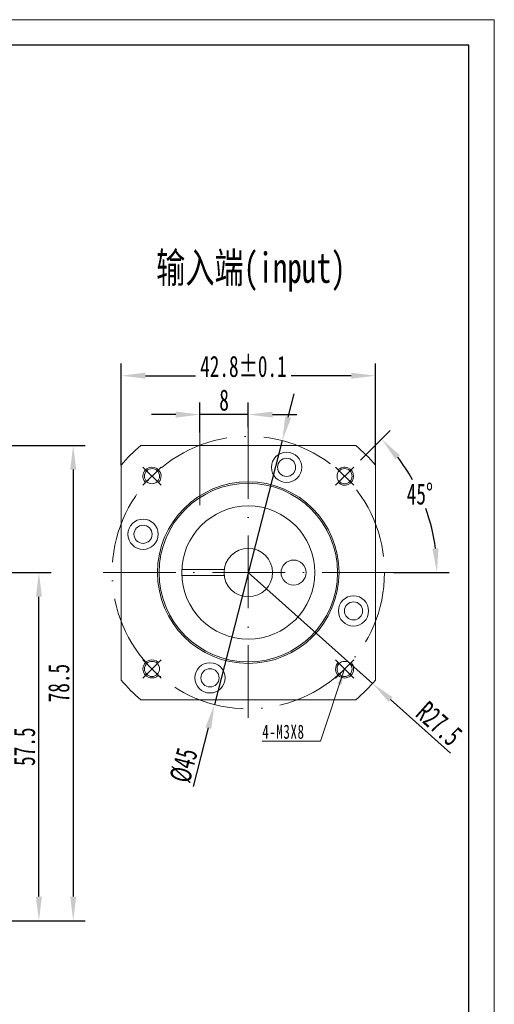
# Model space of a CAD drawing. Header units: millimetres. Extents: x 1394 to 1748, y 1031 to 1282.
# Tile 6 of 6: x 1670 to 1748, y 1119 to 1282. Entities that reach past the tile are written whole.
import ezdxf

# ---------------------------------------------------------------- set-up
doc = ezdxf.new("R2010")
doc.units = ezdxf.units.MM
doc.header["$PDSIZE"] = -5
doc.linetypes.add('ACAD_ISO10W100', pattern=[18, 12, -3, 0, -3])
doc.layers.get('0').update_dxf_attribs({"lineweight": 18})
doc.layers.get('Defpoints').update_dxf_attribs({"lineweight": 18})
doc.layers.add('7标注层', color=4, linetype='Continuous')
for name, color, linetype, lineweight in [('中心线层', 7, 'ACAD_ISO10W100', 20), ('图框_外框线', 7, 'Continuous', 18), ('尺寸线层', 3, 'Continuous', 18), ('细实线层', 7, 'Continuous', 18)]:
    doc.layers.add(name, color=color, linetype=linetype, lineweight=lineweight)
doc.styles.add('PC_TEXTSTYLE', font='ISOCP.SHX', dxfattribs={"width": 0.707, "bigfont": 'GBCBIG.SHX'})
doc.styles.add('标准', font='txt', dxfattribs={"width": 0.667})
doc.dimstyles.new('GB_尺寸', dxfattribs={"dimtxt": 3.5, "dimasz": 4, "dimexe": 2, "dimexo": 0, "dimtad": 1, "dimdsep": 46, "dimtxsty": '标准', "dimblk": '_CAXARROW', "dimcen": 0, "dimdle": 6, "dimazin": 2, "dimtfac": 0.707107, "dimtdec": 3, "dimtmove": 2, "dimatfit": 3, "dimfxl": 1, "dimfrac": 2, "dimtolj": 1, "dimarcsym": 1})
doc.dimstyles.new('标准', dxfattribs={"dimtxt": 3.5, "dimasz": 4, "dimexe": 2, "dimexo": 0, "dimtad": 1, "dimdsep": 46, "dimtxsty": '标准', "dimblk": '_CAXARROW', "dimcen": 0, "dimdle": 6, "dimazin": 2, "dimtfac": 0.707107, "dimtdec": 3, "dimtmove": 2, "dimatfit": 3, "dimfxl": 1, "dimfrac": 2, "dimtolj": 1, "dimarcsym": 1})

# ---------------------------------------------------------------- blocks, each defined once
blk = doc.blocks.new('_CAXARROW')
blk.add_hatch(color=0).paths.add_polyline_path([(0, 0), (-1, 0.125), (-1, -0.125)], flags=0)
blk = doc.blocks.new('*D145')
at = {"layer": 'Defpoints', "color": 0}
for p in [(1726.36, 1208.92), (1721.76, 1204.33), (1683.8, 1190.36), (1731.8, 1190.36)]:
    blk.add_point(p, dxfattribs=at)
at = {"layer": '尺寸线层', "color": 0, "lineweight": -2}
for p, q in [((1726.36, 1208.92), (1731.26, 1213.82)), ((1731.8, 1190.36), (1740.97, 1190.36))]:
    blk.add_line(p, q, dxfattribs=at)
for start, end in [(29.4549, 37.6432), (7.3568, 19.8384)]:
    blk.add_arc((1707.8, 1190.36), 31.17, start, end, dxfattribs=at)
at = {"layer": '尺寸线层', "color": 0, "lineweight": -2, "xscale": 4, "yscale": 4, "zscale": 4}
for p, rotation in [((1729.84, 1212.4), 131.3216077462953), ((1738.97, 1190.36), 273.6783922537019)]:
    blk.add_blockref('_CAXARROW', p, dxfattribs=dict(at, rotation=rotation))
at = {"layer": '尺寸线层', "color": 0, "insert": (1736.15, 1203.32), "char_height": 3.5, "attachment_point": 5, "style": '标准', "bg_fill": 3, "box_fill_scale": 1.1, "bg_fill_color": 257, "bg_fill_transparency": 0}
blk.add_mtext('\\A1;45%%d', dxfattribs=at)
at = {"layer": 'Defpoints', "color": 0}
blk.add_point((1736.15, 1203.32), dxfattribs=at)
blk = doc.blocks.new('*X108')
at = {"layer": '尺寸线层', "linetype": 'Continuous'}
blk.add_hatch(color=0, dxfattribs=at).paths.add_polyline_path([(10.1, 11.95), (9.57, 9.32), (8.94, 9.53)], flags=0)
at = {"layer": '尺寸线层', "color": 0, "linetype": 'Continuous'}
blk.add_line((10.1, 11.95), (6.1, 0), dxfattribs=at)
at = {"layer": '尺寸线层', "color": 0}
blk.add_line((6.1, 0), (-3.51, 0), dxfattribs=at)
at = {"layer": '尺寸线层', "color": 0, "insert": (0, 1.57), "char_height": 2.3333, "width": 14.0505, "attachment_point": 5, "line_spacing_factor": 1.15057, "style": '标准'}
blk.add_mtext('\\T1.1;4-M3X8', dxfattribs=at)
blk = doc.blocks.new('*D146')
at = {"layer": 'Defpoints', "color": 0}
for p in [(1713.4, 1212.15), (1702.2, 1168.57)]:
    blk.add_point(p, dxfattribs=at)
at = {"layer": '尺寸线层', "color": 0, "lineweight": -2}
for p, q in [((1714.39, 1216.03), (1715.39, 1219.9)), ((1713.4, 1212.15), (1702.2, 1168.57)), ((1698.72, 1155.06), (1701.2, 1164.7))]:
    blk.add_line(p, q, dxfattribs=at)
at = {"layer": '尺寸线层', "color": 0, "lineweight": -2, "xscale": 4, "yscale": 4, "zscale": 4}
for p, rotation in [((1713.4, 1212.15), 255.5850312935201), ((1702.2, 1168.57), 75.58503129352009)]:
    blk.add_blockref('_CAXARROW', p, dxfattribs=dict(at, rotation=rotation))
at = {"layer": '尺寸线层', "color": 0, "insert": (1697.16, 1158.53), "char_height": 3.5, "attachment_point": 5, "rotation": 75.585, "style": '标准', "bg_fill": 3, "box_fill_scale": 1.1, "bg_fill_color": 257, "bg_fill_transparency": 0}
blk.add_mtext('\\A1;%%C45', dxfattribs=at)
blk = doc.blocks.new('*D147')
at = {"layer": 'Defpoints', "color": 0}
for p in [(1699.8, 1216.45), (1699.8, 1213.47), (1707.8, 1214.36)]:
    blk.add_point(p, dxfattribs=at)
at = {"layer": '尺寸线层', "color": 0, "lineweight": -2}
for p, q in [((1699.8, 1213.47), (1699.8, 1218.45)), ((1707.8, 1214.36), (1707.8, 1218.45)), ((1695.8, 1216.45), (1691.8, 1216.45)), ((1707.8, 1216.45), (1699.8, 1216.45)), ((1711.8, 1216.45), (1715.8, 1216.45))]:
    blk.add_line(p, q, dxfattribs=at)
at = {"layer": '尺寸线层', "color": 0, "lineweight": -2, "xscale": 4, "yscale": 4, "zscale": 4}
blk.add_blockref('_CAXARROW', (1699.8, 1216.45), dxfattribs=at)
at = {"layer": '尺寸线层', "color": 0, "lineweight": -2, "xscale": 4, "yscale": 4, "zscale": 4, "rotation": 180}
blk.add_blockref('_CAXARROW', (1707.8, 1216.45), dxfattribs=at)
at = {"layer": '尺寸线层', "color": 0, "insert": (1703.8, 1218.83), "char_height": 3.5, "attachment_point": 5, "style": '标准', "bg_fill": 3, "box_fill_scale": 1.1, "bg_fill_color": 257, "bg_fill_transparency": 0}
blk.add_mtext('\\A1;8', dxfattribs=at)
blk = doc.blocks.new('*D166')
at = {"layer": 'Defpoints', "color": 0}
for p in [(1639.5, 1211.36), (1653.5, 1132.86), (1678.87, 1132.86)]:
    blk.add_point(p, dxfattribs=at)
at = {"layer": '尺寸线层', "color": 0, "lineweight": -2}
for p, q in [((1639.5, 1211.36), (1680.87, 1211.36)), ((1678.87, 1207.36), (1678.87, 1136.86)), ((1653.5, 1132.86), (1680.87, 1132.86))]:
    blk.add_line(p, q, dxfattribs=at)
at = {"layer": '尺寸线层', "color": 0, "lineweight": -2, "xscale": 4, "yscale": 4, "zscale": 4}
for p, rotation in [((1678.87, 1211.36), 90), ((1678.87, 1132.86), 270)]:
    blk.add_blockref('_CAXARROW', p, dxfattribs=dict(at, rotation=rotation))
at = {"layer": '尺寸线层', "color": 0, "insert": (1676.5, 1172.11), "char_height": 3.5, "attachment_point": 5, "rotation": 90, "style": '标准', "bg_fill": 3, "box_fill_scale": 1.1, "bg_fill_color": 257, "bg_fill_transparency": 0}
blk.add_mtext('\\A1;78.5', dxfattribs=at)
blk = doc.blocks.new('*D173')
at = {"layer": 'Defpoints', "color": 0}
for p in [(1659.04, 1190.36), (1673.2, 1190.36), (1653.5, 1132.86)]:
    blk.add_point(p, dxfattribs=at)
at = {"layer": '尺寸线层', "color": 0, "lineweight": -2}
for p, q in [((1659.04, 1190.36), (1675.2, 1190.36)), ((1673.2, 1136.86), (1673.2, 1186.36)), ((1653.5, 1132.86), (1675.2, 1132.86))]:
    blk.add_line(p, q, dxfattribs=at)
at = {"layer": '尺寸线层', "color": 0, "lineweight": -2, "xscale": 4, "yscale": 4, "zscale": 4}
for p, rotation in [((1673.2, 1190.36), 90), ((1673.2, 1132.86), 270)]:
    blk.add_blockref('_CAXARROW', p, dxfattribs=dict(at, rotation=rotation))
at = {"layer": '尺寸线层', "color": 0, "insert": (1670.83, 1161.61), "char_height": 3.5, "attachment_point": 5, "rotation": 90, "style": '标准', "bg_fill": 3, "box_fill_scale": 1.1, "bg_fill_color": 257, "bg_fill_transparency": 0}
blk.add_mtext('\\A1;57.5', dxfattribs=at)
blk = doc.blocks.new('*D176')
at = {"layer": 'Defpoints', "color": 0}
for p in [(1707.8, 1190.36), (1728.32, 1172.06)]:
    blk.add_point(p, dxfattribs=at)
at = {"layer": '尺寸线层', "color": 0, "lineweight": -2}
for p, q in [((1707.8, 1190.36), (1728.32, 1172.06)), ((1741.22, 1160.55), (1731.31, 1169.39))]:
    blk.add_line(p, q, dxfattribs=at)
at = {"layer": '尺寸线层', "color": 0, "lineweight": -2, "xscale": 4, "yscale": 4, "zscale": 4, "rotation": 138.2716560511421}
blk.add_blockref('_CAXARROW', (1728.32, 1172.06), dxfattribs=at)
at = {"layer": '尺寸线层', "color": 0, "insert": (1739.34, 1165.41), "char_height": 3.5, "attachment_point": 5, "rotation": 318.2717, "style": '标准', "bg_fill": 3, "box_fill_scale": 1.1, "bg_fill_color": 257, "bg_fill_transparency": 0}
blk.add_mtext('\\A1;R27.5', dxfattribs=at)
blk = doc.blocks.new('*D177')
at = {"layer": 'Defpoints', "color": 0}
for p in [(1728.8, 1222.87), (1686.8, 1208.12), (1728.8, 1208.12)]:
    blk.add_point(p, dxfattribs=at)
at = {"layer": '尺寸线层', "color": 0, "lineweight": -2}
for p, q in [((1686.8, 1208.12), (1686.8, 1224.87)), ((1728.8, 1208.12), (1728.8, 1224.87)), ((1690.8, 1222.87), (1699.08, 1222.87)), ((1724.8, 1222.87), (1714.9, 1222.87))]:
    blk.add_line(p, q, dxfattribs=at)
at = {"layer": '尺寸线层', "color": 0, "lineweight": -2, "xscale": 4, "yscale": 4, "zscale": 4, "rotation": 180}
blk.add_blockref('_CAXARROW', (1686.8, 1222.87), dxfattribs=at)
at = {"layer": '尺寸线层', "color": 0, "lineweight": -2, "xscale": 4, "yscale": 4, "zscale": 4}
blk.add_blockref('_CAXARROW', (1728.8, 1222.87), dxfattribs=at)
at = {"layer": '尺寸线层', "color": 0, "insert": (1706.99, 1224.38), "char_height": 3.5, "attachment_point": 5, "style": '标准', "bg_fill": 3, "box_fill_scale": 1.1, "bg_fill_color": 257, "bg_fill_transparency": 0}
blk.add_mtext('\\A1;\\A1;42.8{\\H1x;%%P0.1}', dxfattribs=at)

msp = doc.modelspace()

# ---------------------------------------------------------------- linework, layer by layer
at = {"layer": '中心线层'}
for p, q in [((1699.798, 1213.468), (1699.798, 1199.989)), ((1707.798, 1166.361), (1707.798, 1214.361)), ((1683.798, 1190.361), (1731.798, 1190.361)), ((1725.21, 1175.954), (1722.205, 1172.948)), ((1722.205, 1175.954), (1725.21, 1172.948))]:
    msp.add_line(p, q, dxfattribs=at)
at = {"layer": '图框_外框线', "color": 3}
msp.add_lwpolyline([(1393.903, 1030.942), (1748.448, 1030.942), (1748.448, 1281.655), (1393.903, 1281.655)], close=True, dxfattribs=at)
at = {"layer": '图框_外框线', "color": 3, "lineweight": 25}
msp.add_lwpolyline([(1415.007, 1035.162), (1744.227, 1035.162), (1744.227, 1277.435), (1415.007, 1277.435)], close=True, dxfattribs=at)
at = {"layer": '尺寸线层'}
msp.add_lwpolyline([(1699.674, 1225.527), (1699.674, 1223.373), (1701.813, 1223.373), (1701.813, 1225.527)], close=True, dxfattribs=at)
for centre, start, end in [((1691.888, 1174.451), 45, 316.91021), ((1723.708, 1174.451), 135, 46.91021)]:
    msp.add_arc(centre, 1.5, start, end, dxfattribs=at)
at = {"layer": '细实线层'}
for p, q in [((1690.042, 1211.361), (1725.553, 1211.361)), ((1686.798, 1172.605), (1686.798, 1208.116)), ((1728.798, 1208.116), (1728.798, 1172.606)), ((1696.808, 1190.861), (1703.829, 1190.861)), ((1696.808, 1189.861), (1703.829, 1189.861)), ((1725.553, 1169.361), (1690.042, 1169.361))]:
    msp.add_line(p, q, dxfattribs=at)
for centre, radius in [((1714.125, 1207.745), 2.5), ((1714.125, 1207.745), 1.5), ((1707.798, 1190.361), 15), ((1707.798, 1190.361), 14.75), ((1707.798, 1190.361), 11), ((1690.413, 1196.688), 2.5), ((1690.413, 1196.688), 1.5), ((1707.798, 1190.361), 4), ((1725.182, 1184.033), 2.5), ((1725.182, 1184.033), 1.5), ((1701.47, 1172.977), 2.5), ((1723.708, 1174.451), 1.25), ((1701.47, 1172.977), 1.5)]:
    msp.add_circle(centre, radius, dxfattribs=at)
for start, end in [(130.21417, 139.78583), (40.21417, 49.78583), (220.21417, 229.78583), (310.21417, 319.78583)]:
    msp.add_arc((1707.798, 1190.361), 27.5, start, end, dxfattribs=at)

# ---------------------------------------------------------------- block references
at = {"layer": '尺寸线层'}
msp.add_blockref('*X108', (1713.608, 1162.497), dxfattribs=at)

# ---------------------------------------------------------------- texts
at = {"layer": '7标注层', "color": 0, "insert": (1692.57, 1243.206), "char_height": 5, "width": 57.28332, "attachment_point": 1, "style": 'PC_TEXTSTYLE'}
msp.add_mtext('{\\fSimHei|b0|i0|c134|p2;输入端(input)}', dxfattribs=at)

# ---------------------------------------------------------------- next in the draw order: dimensions: what is measured, and where the dimension line sits
at = {"layer": '尺寸线层'}
dim = msp.add_angular_dim_2l(base=(1736.153, 1203.315), line1=((1726.359, 1208.922), (1721.763, 1204.326)), line2=((1683.798, 1190.361), (1731.798, 1190.361)), dimstyle='标准', override={"dimtad": 0, "dimtih": 1, "dimtoh": 1, "dimsah": 1, "dimtfill": 1, "dimtzin": 0}, dxfattribs=at)
dim.commit()
dim.dimension.update_dxf_attribs({"geometry": '*D145', "text_midpoint": (1736.153, 1203.315), "dimtype": 162})
dim = msp.add_linear_dim(base=(1678.871, 1132.861), p1=(1639.504, 1211.361), p2=(1653.504, 1132.861), angle=270, dimstyle='标准', override={"dimsah": 1, "dimtfill": 1, "dimtzin": 0}, dxfattribs=at)
dim.commit()
dim.dimension.update_dxf_attribs({"geometry": '*D166', "text_midpoint": (1676.496, 1172.111)})

# ---------------------------------------------------------------- next in the draw order: linework, layer by layer
at = {"layer": '中心线层'}
for p, q in [((1722.205, 1207.773), (1725.21, 1204.768)), ((1722.205, 1204.768), (1725.21, 1207.773))]:
    msp.add_line(p, q, dxfattribs=at)
msp.add_circle((1707.798, 1190.361), 22.5, dxfattribs=at)
at = {"layer": '尺寸线层'}
msp.add_arc((1723.708, 1206.271), 1.5, 225, 136.91021, dxfattribs=at)
at = {"layer": '细实线层'}
msp.add_circle((1723.708, 1206.271), 1.25, dxfattribs=at)

# ---------------------------------------------------------------- next in the draw order: dimensions: what is measured, and where the dimension line sits
at = {"layer": '尺寸线层'}
dim = msp.add_linear_dim(base=(1673.2, 1190.361), p1=(1653.504, 1132.861), p2=(1659.036, 1190.361), angle=90, dimstyle='标准', override={"dimsah": 1, "dimtfill": 1, "dimtzin": 0}, dxfattribs=at)
dim.commit()
dim.dimension.update_dxf_attribs({"geometry": '*D173', "text_midpoint": (1670.825, 1161.611)})

# ---------------------------------------------------------------- next in the draw order: dimensions: what is measured, and where the dimension line sits
dim = msp.add_diameter_dim_2p(p1=(1713.399, 1212.152), p2=(1702.196, 1168.569), dimstyle='标准', override={"dimpost": '%%C<>', "dimsah": 1, "dimtmove": 1, "dimtfill": 1, "dimtzin": 0}, dxfattribs=at)
dim.commit()
dim.dimension.update_dxf_attribs({"geometry": '*D146', "text_midpoint": (1699.465, 1157.942), "dimtype": 163})

# ---------------------------------------------------------------- next in the draw order: linework, layer by layer
at = {"layer": '中心线层'}
for p, q in [((1690.385, 1204.768), (1693.39, 1207.773)), ((1693.39, 1204.768), (1690.385, 1207.773)), ((1693.39, 1172.948), (1690.385, 1175.954)), ((1693.39, 1175.954), (1690.385, 1172.948))]:
    msp.add_line(p, q, dxfattribs=at)
at = {"layer": '尺寸线层'}
msp.add_arc((1691.888, 1206.271), 1.5, 315, 226.91021, dxfattribs=at)
at = {"layer": '细实线层'}
for centre in [(1691.888, 1206.271), (1691.888, 1174.451)]:
    msp.add_circle(centre, 1.25, dxfattribs=at)

# ---------------------------------------------------------------- next in the draw order: dimensions: what is measured, and where the dimension line sits
at = {"layer": '尺寸线层'}
dim = msp.add_linear_dim(base=(1699.798, 1216.452), p1=(1707.798, 1214.361), p2=(1699.798, 1213.468), dimstyle='标准', override={"dimsah": 1, "dimtfill": 1, "dimtzin": 0}, dxfattribs=at)
dim.commit()
dim.dimension.update_dxf_attribs({"geometry": '*D147', "text_midpoint": (1703.798, 1218.827)})
dim = msp.add_radius_dim(center=(1707.798, 1190.361), mpoint=(1728.321, 1172.057), dimstyle='GB_尺寸', override={"dimpost": 'R<>', "dimsah": 1, "dimtfill": 1, "dimtzin": 0}, dxfattribs=at)
dim.commit()
dim.dimension.update_dxf_attribs({"geometry": '*D176', "text_midpoint": (1739.337, 1165.415)})

# ---------------------------------------------------------------- next in the draw order: linework, layer by layer
at = {"layer": '细实线层'}
msp.add_circle((1715.275, 1190.361), 2.066, dxfattribs=at)

# ---------------------------------------------------------------- next in the draw order: dimensions: what is measured, and where the dimension line sits
at = {"layer": '尺寸线层'}
dim = msp.add_linear_dim(base=(1728.798, 1222.873), p1=(1686.798, 1208.116), p2=(1728.798, 1208.116), text='\\A1;42.8{\\H1x;%%P0.1}', dimstyle='GB_尺寸', override={"dimsah": 1, "dimtfac": 1, "dimtfill": 1, "dimtzin": 0}, dxfattribs=at)
dim.commit()
dim.dimension.update_dxf_attribs({"geometry": '*D177', "text_midpoint": (1706.991, 1224.384), "dimtype": 160})

doc.saveas('drawing.dxf')
